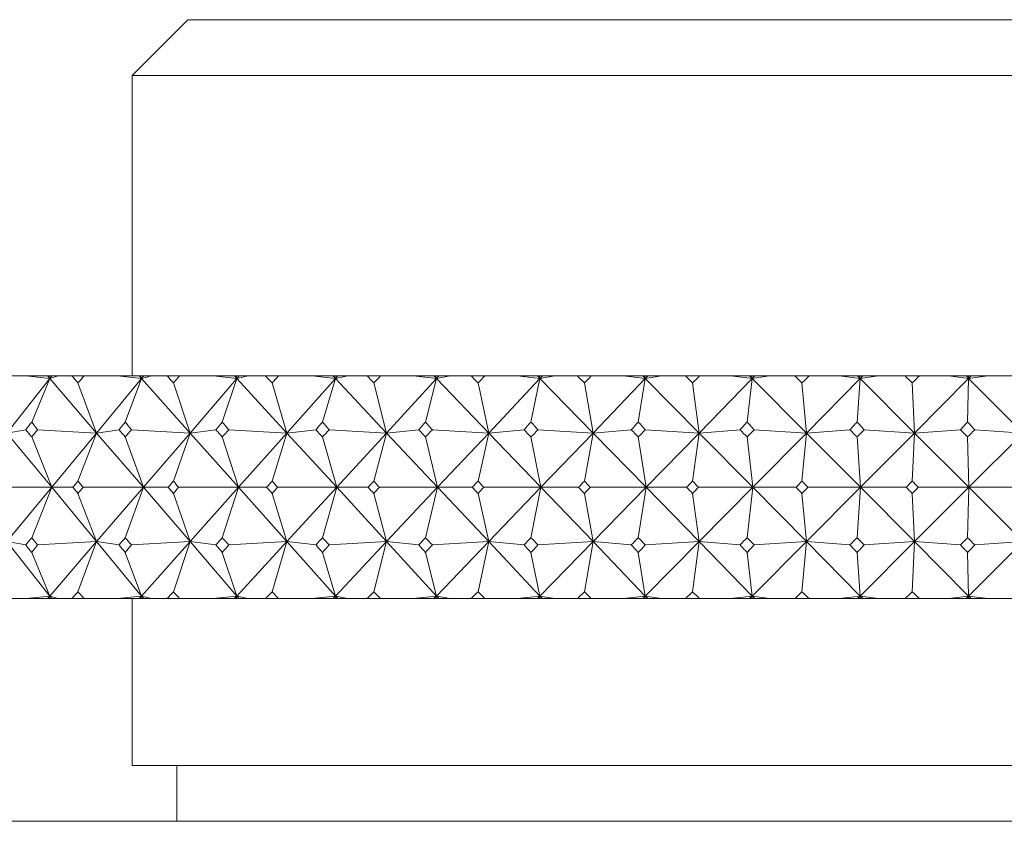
# Model space of a CAD drawing. Header units: inches. Extents: x 1.8 to 14.2, y 0.2 to 10.6.
# Tile 33 of 39: x 12.694 to 13.246, y 7.188 to 7.638. Entities that reach past the tile are written whole.
import ezdxf

# ---------------------------------------------------------------- set-up
doc = ezdxf.new("R2010")
doc.units = ezdxf.units.IN
doc.header["$MEASUREMENT"] = 0

msp = doc.modelspace()

# ---------------------------------------------------------------- linework, layer by layer
at = {"color": 7, "linetype": 'Continuous', "lineweight": 15}
for p, q in [((12.7882, 7.63821), (12.75695, 7.60696)), ((12.7882, 7.63821), (13.7257, 7.63821)), ((12.75695, 7.60696), (12.75695, 7.43821)), ((13.75695, 7.60696), (12.75695, 7.60696)), ((12.69711, 7.43821), (12.67828, 7.43821)), ((12.71065, 7.43674), (12.68652, 7.40619)), ((12.69711, 7.43821), (12.71065, 7.43674)), ((12.70938, 7.43821), (12.69711, 7.43821)), ((12.71065, 7.43674), (12.70049, 7.41235)), ((12.70938, 7.43821), (12.71065, 7.43674)), ((12.71009, 7.43821), (12.70938, 7.43821)), ((12.71065, 7.43674), (12.71009, 7.43821)), ((12.71181, 7.43821), (12.71009, 7.43821)), ((12.7154, 7.43821), (12.71065, 7.43674)), ((12.71181, 7.43821), (12.71065, 7.43674)), ((12.71065, 7.43674), (12.73694, 7.40619)), ((12.7154, 7.43821), (12.71181, 7.43821)), ((12.72311, 7.43821), (12.7154, 7.43821)), ((12.72311, 7.43821), (12.72986, 7.43821)), ((12.73694, 7.40619), (12.72648, 7.4344)), ((12.74871, 7.43821), (12.72986, 7.43821)), ((12.7622, 7.43674), (12.73694, 7.40619)), ((12.74871, 7.43821), (12.7622, 7.43674)), ((12.76089, 7.43821), (12.74871, 7.43821)), ((12.7622, 7.43674), (12.753, 7.41235)), ((12.76089, 7.43821), (12.7622, 7.43674)), ((12.76169, 7.43821), (12.76089, 7.43821)), ((12.7622, 7.43674), (12.76169, 7.43821)), ((12.76342, 7.43821), (12.76169, 7.43821)), ((12.76774, 7.43821), (12.7622, 7.43674)), ((12.76342, 7.43821), (12.7622, 7.43674)), ((12.7622, 7.43674), (12.78942, 7.40619)), ((12.76774, 7.43821), (12.76342, 7.43821)), ((12.77651, 7.43821), (12.76774, 7.43821)), ((12.77651, 7.43821), (12.78352, 7.43821)), ((12.78942, 7.40619), (12.78001, 7.4344)), ((12.80231, 7.43821), (12.78352, 7.43821)), ((12.81571, 7.43674), (12.78942, 7.40619)), ((12.80231, 7.43821), (12.81571, 7.43674)), ((12.81436, 7.43821), (12.80231, 7.43821)), ((12.81571, 7.43674), (12.8075, 7.41235)), ((12.81436, 7.43821), (12.81571, 7.43674)), ((12.81525, 7.43821), (12.81436, 7.43821)), ((12.81571, 7.43674), (12.81525, 7.43821)), ((12.81698, 7.43821), (12.81525, 7.43821)), ((12.82201, 7.43821), (12.81571, 7.43674)), ((12.81698, 7.43821), (12.81571, 7.43674)), ((12.81571, 7.43674), (12.84374, 7.40619)), ((12.82201, 7.43821), (12.81698, 7.43821)), ((12.83181, 7.43821), (12.82201, 7.43821)), ((12.83181, 7.43821), (12.83905, 7.43821)), ((12.84374, 7.40619), (12.83543, 7.4344)), ((12.8577, 7.43821), (12.83905, 7.43821)), ((12.87095, 7.43674), (12.84374, 7.40619)), ((12.8577, 7.43821), (12.87095, 7.43674)), ((12.86957, 7.43821), (12.8577, 7.43821)), ((12.87095, 7.43674), (12.86377, 7.41235)), ((12.86957, 7.43821), (12.87095, 7.43674)), ((12.87056, 7.43821), (12.86957, 7.43821)), ((12.87095, 7.43674), (12.87056, 7.43821)), ((12.87227, 7.43821), (12.87056, 7.43821)), ((12.878, 7.43821), (12.87095, 7.43674)), ((12.87227, 7.43821), (12.87095, 7.43674)), ((12.87095, 7.43674), (12.89969, 7.40619)), ((12.878, 7.43821), (12.87227, 7.43821)), ((12.88879, 7.43821), (12.878, 7.43821)), ((12.88879, 7.43821), (12.89623, 7.43821)), ((12.89969, 7.40619), (12.89251, 7.4344)), ((12.91467, 7.43821), (12.89623, 7.43821)), ((12.92772, 7.43674), (12.89969, 7.40619)), ((12.91467, 7.43821), (12.92772, 7.43674)), ((12.92631, 7.43821), (12.91467, 7.43821)), ((12.92772, 7.43674), (12.9216, 7.41235)), ((12.92631, 7.43821), (12.92772, 7.43674)), ((12.92739, 7.43821), (12.92631, 7.43821)), ((12.92772, 7.43674), (12.92739, 7.43821)), ((12.92908, 7.43821), (12.92739, 7.43821)), ((12.93548, 7.43821), (12.92772, 7.43674)), ((12.92908, 7.43821), (12.92772, 7.43674)), ((12.92772, 7.43674), (12.95705, 7.40619)), ((12.93548, 7.43821), (12.92908, 7.43821)), ((12.94722, 7.43821), (12.93548, 7.43821)), ((12.94722, 7.43821), (12.95483, 7.43821)), ((12.95705, 7.40619), (12.95102, 7.4344)), ((12.97299, 7.43821), (12.95483, 7.43821)), ((12.98579, 7.43674), (12.95705, 7.40619)), ((12.97299, 7.43821), (12.98579, 7.43674)), ((12.98436, 7.43821), (12.97299, 7.43821)), ((12.98579, 7.43674), (12.98075, 7.41235)), ((12.98436, 7.43821), (12.98579, 7.43674)), ((12.98551, 7.43821), (12.98436, 7.43821)), ((12.98579, 7.43674), (12.98551, 7.43821)), ((12.98718, 7.43821), (12.98551, 7.43821)), ((12.99423, 7.43821), (12.98579, 7.43674)), ((12.98718, 7.43821), (12.98579, 7.43674)), ((12.98579, 7.43674), (13.0156, 7.40619)), ((12.99423, 7.43821), (12.98718, 7.43821)), ((13.00687, 7.43821), (12.99423, 7.43821)), ((13.00687, 7.43821), (13.01462, 7.43821)), ((13.0156, 7.40619), (13.01075, 7.4344)), ((13.03244, 7.43821), (13.01462, 7.43821)), ((13.04493, 7.43674), (13.0156, 7.40619)), ((13.03244, 7.43821), (13.04493, 7.43674)), ((13.04348, 7.43821), (13.03244, 7.43821)), ((13.04493, 7.43674), (13.04099, 7.41235)), ((13.04348, 7.43821), (13.04493, 7.43674)), ((13.04471, 7.43821), (13.04348, 7.43821)), ((13.04493, 7.43674), (13.04471, 7.43821)), ((13.04635, 7.43821), (13.04471, 7.43821)), ((13.05402, 7.43821), (13.04493, 7.43674)), ((13.04635, 7.43821), (13.04493, 7.43674)), ((13.04493, 7.43674), (13.0751, 7.40619)), ((13.05402, 7.43821), (13.04635, 7.43821)), ((13.06751, 7.43821), (13.05402, 7.43821)), ((13.06751, 7.43821), (13.07537, 7.43821)), ((13.0751, 7.40619), (13.07144, 7.4344)), ((13.10491, 7.43674), (13.0751, 7.40619)), ((13.09276, 7.43821), (13.07537, 7.43821)), ((13.09276, 7.43821), (13.10491, 7.43674)), ((13.10344, 7.43821), (13.09276, 7.43821)), ((13.10491, 7.43674), (13.10208, 7.41235)), ((13.10344, 7.43821), (13.10491, 7.43674)), ((13.10475, 7.43821), (13.10344, 7.43821)), ((13.10491, 7.43674), (13.10475, 7.43821)), ((13.10634, 7.43821), (13.10475, 7.43821)), ((13.11461, 7.43821), (13.10491, 7.43674)), ((13.10634, 7.43821), (13.10491, 7.43674)), ((13.10491, 7.43674), (13.13532, 7.40619)), ((13.11461, 7.43821), (13.10634, 7.43821)), ((13.1289, 7.43821), (13.11461, 7.43821)), ((13.1289, 7.43821), (13.13684, 7.43821)), ((13.13532, 7.40619), (13.13287, 7.4344)), ((13.16548, 7.43674), (13.13532, 7.40619)), ((13.15374, 7.43821), (13.13684, 7.43821)), ((13.15374, 7.43821), (13.16548, 7.43674)), ((13.16401, 7.43821), (13.15374, 7.43821)), ((13.16548, 7.43674), (13.16378, 7.41235)), ((13.16401, 7.43821), (13.16548, 7.43674)), ((13.16539, 7.43821), (13.16401, 7.43821)), ((13.16548, 7.43674), (13.16539, 7.43821)), ((13.16694, 7.43821), (13.16539, 7.43821)), ((13.17576, 7.43821), (13.16548, 7.43674)), ((13.16694, 7.43821), (13.16548, 7.43674)), ((13.16548, 7.43674), (13.19601, 7.40619)), ((13.17576, 7.43821), (13.16694, 7.43821)), ((13.19079, 7.43821), (13.17576, 7.43821)), ((13.19079, 7.43821), (13.19878, 7.43821)), ((13.19601, 7.40619), (13.19479, 7.4344)), ((13.22642, 7.43674), (13.19601, 7.40619)), ((13.21512, 7.43821), (13.19878, 7.43821)), ((13.21512, 7.43821), (13.22642, 7.43674)), ((13.22495, 7.43821), (13.21512, 7.43821)), ((13.22495, 7.43821), (13.22642, 7.43674)), ((13.22639, 7.43821), (13.22495, 7.43821)), ((13.22642, 7.43674), (13.22585, 7.41235)), ((13.22642, 7.43674), (13.22639, 7.43821)), ((13.22789, 7.43821), (13.22639, 7.43821)), ((13.23723, 7.43821), (13.22642, 7.43674)), ((13.22789, 7.43821), (13.22642, 7.43674)), ((13.22642, 7.43674), (13.25695, 7.40619)), ((13.23723, 7.43821), (13.22789, 7.43821)), ((13.25295, 7.43821), (13.23723, 7.43821)), ((12.69717, 7.408), (12.68652, 7.40619)), ((12.68652, 7.40619), (12.71173, 7.37571)), ((12.70381, 7.408), (12.73694, 7.40619)), ((12.73694, 7.40619), (12.71173, 7.37571)), ((12.73694, 7.40619), (12.72648, 7.37921)), ((12.74955, 7.408), (12.73694, 7.40619)), ((12.73694, 7.40619), (12.76318, 7.37571)), ((12.75646, 7.408), (12.78942, 7.40619)), ((12.78942, 7.40619), (12.76318, 7.37571)), ((12.78942, 7.40619), (12.78001, 7.37921)), ((12.80392, 7.408), (12.78942, 7.40619)), ((12.78942, 7.40619), (12.81658, 7.37571)), ((12.81108, 7.408), (12.84374, 7.40619)), ((12.84374, 7.40619), (12.81658, 7.37571)), ((12.84374, 7.40619), (12.83543, 7.37921)), ((12.86009, 7.408), (12.84374, 7.40619)), ((12.84374, 7.40619), (12.87172, 7.37571)), ((12.86746, 7.408), (12.89969, 7.40619)), ((12.89969, 7.40619), (12.87172, 7.37571)), ((12.89969, 7.40619), (12.89251, 7.37921)), ((12.91782, 7.408), (12.89969, 7.40619)), ((12.89969, 7.40619), (12.92837, 7.37571)), ((12.92538, 7.408), (12.95705, 7.40619)), ((12.95705, 7.40619), (12.92837, 7.37571)), ((12.95705, 7.40619), (12.95102, 7.37921)), ((12.97689, 7.408), (12.95705, 7.40619)), ((12.95705, 7.40619), (12.98633, 7.37571)), ((12.98461, 7.408), (13.0156, 7.40619)), ((13.0156, 7.40619), (12.98633, 7.37571)), ((13.0156, 7.40619), (13.01075, 7.37921)), ((13.03707, 7.408), (13.0156, 7.40619)), ((13.0156, 7.40619), (13.04535, 7.37571)), ((13.04491, 7.408), (13.0751, 7.40619)), ((13.0751, 7.40619), (13.04535, 7.37571)), ((13.0751, 7.40619), (13.07144, 7.37921)), ((13.09811, 7.408), (13.0751, 7.40619)), ((13.0751, 7.40619), (13.10521, 7.37571)), ((13.13532, 7.40619), (13.10521, 7.37571)), ((13.10605, 7.408), (13.13532, 7.40619)), ((13.13532, 7.40619), (13.13287, 7.37921)), ((13.15978, 7.408), (13.13532, 7.40619)), ((13.13532, 7.40619), (13.16566, 7.37571)), ((13.19601, 7.40619), (13.16566, 7.37571)), ((13.16778, 7.408), (13.19601, 7.40619)), ((13.19601, 7.40619), (13.19479, 7.37921)), ((13.22184, 7.408), (13.19601, 7.40619)), ((13.19601, 7.40619), (13.22648, 7.37571)), ((13.25695, 7.40619), (13.22648, 7.37571)), ((13.22987, 7.408), (13.25695, 7.40619)), ((12.71173, 7.37571), (12.70049, 7.404)), ((12.76318, 7.37571), (12.753, 7.404)), ((12.81658, 7.37571), (12.8075, 7.404)), ((12.87172, 7.37571), (12.86377, 7.404)), ((12.92837, 7.37571), (12.9216, 7.404)), ((12.98633, 7.37571), (12.98075, 7.404)), ((13.04535, 7.37571), (13.04099, 7.404)), ((13.10521, 7.37571), (13.10208, 7.404)), ((13.16566, 7.37571), (13.16378, 7.404)), ((13.22648, 7.37571), (13.22585, 7.404)), ((12.71173, 7.37571), (12.67777, 7.37571)), ((12.68652, 7.34523), (12.71173, 7.37571)), ((12.71173, 7.37571), (12.70049, 7.34743)), ((12.73694, 7.34523), (12.71173, 7.37571)), ((12.71173, 7.37571), (12.72364, 7.37571)), ((12.76318, 7.37571), (12.72932, 7.37571)), ((12.73694, 7.34523), (12.76318, 7.37571)), ((12.76318, 7.37571), (12.753, 7.34743)), ((12.78942, 7.34523), (12.76318, 7.37571)), ((12.76318, 7.37571), (12.77707, 7.37571)), ((12.81658, 7.37571), (12.78296, 7.37571)), ((12.78942, 7.34523), (12.81658, 7.37571)), ((12.81658, 7.37571), (12.8075, 7.34743)), ((12.84374, 7.34523), (12.81658, 7.37571)), ((12.81658, 7.37571), (12.83239, 7.37571)), ((12.87172, 7.37571), (12.83847, 7.37571)), ((12.84374, 7.34523), (12.87172, 7.37571)), ((12.87172, 7.37571), (12.86377, 7.34743)), ((12.89969, 7.34523), (12.87172, 7.37571)), ((12.87172, 7.37571), (12.88938, 7.37571)), ((12.92837, 7.37571), (12.89563, 7.37571)), ((12.89969, 7.34523), (12.92837, 7.37571)), ((12.92837, 7.37571), (12.9216, 7.34743)), ((12.95705, 7.34523), (12.92837, 7.37571)), ((12.92837, 7.37571), (12.94783, 7.37571)), ((12.98633, 7.37571), (12.95422, 7.37571)), ((12.95705, 7.34523), (12.98633, 7.37571)), ((12.98633, 7.37571), (12.98075, 7.34743)), ((13.0156, 7.34523), (12.98633, 7.37571)), ((12.98633, 7.37571), (13.00749, 7.37571)), ((13.04535, 7.37571), (13.01401, 7.37571)), ((13.0156, 7.34523), (13.04535, 7.37571)), ((13.04535, 7.37571), (13.04099, 7.34743)), ((13.0751, 7.34523), (13.04535, 7.37571)), ((13.04535, 7.37571), (13.06814, 7.37571)), ((13.10521, 7.37571), (13.07475, 7.37571)), ((13.0751, 7.34523), (13.10521, 7.37571)), ((13.10521, 7.37571), (13.10208, 7.34743)), ((13.13532, 7.34523), (13.10521, 7.37571)), ((13.10521, 7.37571), (13.12953, 7.37571)), ((13.13532, 7.34523), (13.16566, 7.37571)), ((13.16566, 7.37571), (13.13621, 7.37571)), ((13.16566, 7.37571), (13.16378, 7.34743)), ((13.19601, 7.34523), (13.16566, 7.37571)), ((13.16566, 7.37571), (13.19143, 7.37571)), ((13.19601, 7.34523), (13.22648, 7.37571)), ((13.22648, 7.37571), (13.19814, 7.37571)), ((13.22648, 7.37571), (13.22585, 7.34743)), ((13.25695, 7.34523), (13.22648, 7.37571)), ((13.22648, 7.37571), (13.25359, 7.37571)), ((12.72648, 7.37221), (12.73694, 7.34523)), ((12.78001, 7.37221), (12.78942, 7.34523)), ((12.83543, 7.37221), (12.84374, 7.34523)), ((12.89251, 7.37221), (12.89969, 7.34523)), ((12.95102, 7.37221), (12.95705, 7.34523)), ((13.01075, 7.37221), (13.0156, 7.34523)), ((13.07144, 7.37221), (13.0751, 7.34523)), ((13.13287, 7.37221), (13.13532, 7.34523)), ((13.19479, 7.37221), (13.19601, 7.34523)), ((12.71065, 7.31468), (12.68652, 7.34523)), ((12.68652, 7.34523), (12.69717, 7.34342)), ((12.73694, 7.34523), (12.70381, 7.34342)), ((12.71065, 7.31468), (12.73694, 7.34523)), ((12.72648, 7.31702), (12.73694, 7.34523)), ((12.7622, 7.31468), (12.73694, 7.34523)), ((12.73694, 7.34523), (12.74955, 7.34342)), ((12.78942, 7.34523), (12.75646, 7.34342)), ((12.7622, 7.31468), (12.78942, 7.34523)), ((12.78001, 7.31702), (12.78942, 7.34523)), ((12.81571, 7.31468), (12.78942, 7.34523)), ((12.78942, 7.34523), (12.80392, 7.34342)), ((12.84374, 7.34523), (12.81108, 7.34342)), ((12.81571, 7.31468), (12.84374, 7.34523)), ((12.83543, 7.31702), (12.84374, 7.34523)), ((12.87095, 7.31468), (12.84374, 7.34523)), ((12.84374, 7.34523), (12.86009, 7.34342)), ((12.89969, 7.34523), (12.86746, 7.34342)), ((12.87095, 7.31468), (12.89969, 7.34523)), ((12.89251, 7.31702), (12.89969, 7.34523)), ((12.92772, 7.31468), (12.89969, 7.34523)), ((12.89969, 7.34523), (12.91782, 7.34342)), ((12.95705, 7.34523), (12.92538, 7.34342)), ((12.92772, 7.31468), (12.95705, 7.34523)), ((12.95102, 7.31702), (12.95705, 7.34523)), ((12.98579, 7.31468), (12.95705, 7.34523)), ((12.95705, 7.34523), (12.97689, 7.34342)), ((13.0156, 7.34523), (12.98461, 7.34342)), ((12.98579, 7.31468), (13.0156, 7.34523)), ((13.01075, 7.31702), (13.0156, 7.34523)), ((13.04493, 7.31468), (13.0156, 7.34523)), ((13.0156, 7.34523), (13.03707, 7.34342)), ((13.0751, 7.34523), (13.04491, 7.34342)), ((13.04493, 7.31468), (13.0751, 7.34523)), ((13.07144, 7.31702), (13.0751, 7.34523)), ((13.10491, 7.31468), (13.0751, 7.34523)), ((13.0751, 7.34523), (13.09811, 7.34342)), ((13.10491, 7.31468), (13.13532, 7.34523)), ((13.13532, 7.34523), (13.10605, 7.34342)), ((13.13287, 7.31702), (13.13532, 7.34523)), ((13.16548, 7.31468), (13.13532, 7.34523)), ((13.13532, 7.34523), (13.15978, 7.34342)), ((13.16548, 7.31468), (13.19601, 7.34523)), ((13.19601, 7.34523), (13.16778, 7.34342)), ((13.19479, 7.31702), (13.19601, 7.34523)), ((13.22642, 7.31468), (13.19601, 7.34523)), ((13.19601, 7.34523), (13.22184, 7.34342)), ((13.22642, 7.31468), (13.25695, 7.34523)), ((13.25695, 7.34523), (13.22987, 7.34342)), ((12.70049, 7.33907), (12.71065, 7.31468)), ((12.753, 7.33907), (12.7622, 7.31468)), ((12.8075, 7.33907), (12.81571, 7.31468)), ((12.86377, 7.33907), (12.87095, 7.31468)), ((12.9216, 7.33907), (12.92772, 7.31468)), ((12.98075, 7.33907), (12.98579, 7.31468)), ((13.04099, 7.33907), (13.04493, 7.31468)), ((13.10208, 7.33907), (13.10491, 7.31468)), ((13.16378, 7.33907), (13.16548, 7.31468)), ((13.22585, 7.33907), (13.22642, 7.31468)), ((12.69711, 7.31321), (12.67828, 7.31321)), ((12.71065, 7.31468), (12.69711, 7.31321)), ((12.70938, 7.31321), (12.69711, 7.31321)), ((12.70938, 7.31321), (12.71065, 7.31468)), ((12.71009, 7.31321), (12.70938, 7.31321)), ((12.71009, 7.31321), (12.71065, 7.31468)), ((12.71181, 7.31321), (12.71009, 7.31321)), ((12.71065, 7.31468), (12.7154, 7.31321)), ((12.71181, 7.31321), (12.71065, 7.31468)), ((12.7154, 7.31321), (12.71181, 7.31321)), ((12.72311, 7.31321), (12.7154, 7.31321)), ((12.72311, 7.31321), (12.72986, 7.31321)), ((12.74871, 7.31321), (12.72986, 7.31321)), ((12.7622, 7.31468), (12.74871, 7.31321)), ((12.76089, 7.31321), (12.74871, 7.31321)), ((12.75695, 7.31321), (12.75695, 7.21946)), ((12.76089, 7.31321), (12.7622, 7.31468)), ((12.76169, 7.31321), (12.76089, 7.31321)), ((12.76169, 7.31321), (12.7622, 7.31468)), ((12.76342, 7.31321), (12.76169, 7.31321)), ((12.7622, 7.31468), (12.76774, 7.31321)), ((12.76342, 7.31321), (12.7622, 7.31468)), ((12.76774, 7.31321), (12.76342, 7.31321)), ((12.77651, 7.31321), (12.76774, 7.31321)), ((12.77651, 7.31321), (12.78352, 7.31321)), ((12.80231, 7.31321), (12.78352, 7.31321)), ((12.81571, 7.31468), (12.80231, 7.31321)), ((12.81436, 7.31321), (12.80231, 7.31321)), ((12.81436, 7.31321), (12.81571, 7.31468)), ((12.81525, 7.31321), (12.81436, 7.31321)), ((12.81525, 7.31321), (12.81571, 7.31468)), ((12.81698, 7.31321), (12.81525, 7.31321)), ((12.81571, 7.31468), (12.82201, 7.31321)), ((12.81698, 7.31321), (12.81571, 7.31468)), ((12.82201, 7.31321), (12.81698, 7.31321)), ((12.83181, 7.31321), (12.82201, 7.31321)), ((12.83181, 7.31321), (12.83905, 7.31321)), ((12.8577, 7.31321), (12.83905, 7.31321)), ((12.87095, 7.31468), (12.8577, 7.31321)), ((12.86957, 7.31321), (12.8577, 7.31321)), ((12.86957, 7.31321), (12.87095, 7.31468)), ((12.87056, 7.31321), (12.86957, 7.31321)), ((12.87056, 7.31321), (12.87095, 7.31468)), ((12.87227, 7.31321), (12.87056, 7.31321)), ((12.87095, 7.31468), (12.878, 7.31321)), ((12.87227, 7.31321), (12.87095, 7.31468)), ((12.878, 7.31321), (12.87227, 7.31321)), ((12.88879, 7.31321), (12.878, 7.31321)), ((12.88879, 7.31321), (12.89623, 7.31321)), ((12.91467, 7.31321), (12.89623, 7.31321)), ((12.92772, 7.31468), (12.91467, 7.31321)), ((12.92631, 7.31321), (12.91467, 7.31321)), ((12.92631, 7.31321), (12.92772, 7.31468)), ((12.92739, 7.31321), (12.92631, 7.31321)), ((12.92739, 7.31321), (12.92772, 7.31468)), ((12.92908, 7.31321), (12.92739, 7.31321)), ((12.92772, 7.31468), (12.93548, 7.31321)), ((12.92908, 7.31321), (12.92772, 7.31468)), ((12.93548, 7.31321), (12.92908, 7.31321)), ((12.94722, 7.31321), (12.93548, 7.31321)), ((12.94722, 7.31321), (12.95483, 7.31321)), ((12.97299, 7.31321), (12.95483, 7.31321)), ((12.98579, 7.31468), (12.97299, 7.31321)), ((12.98436, 7.31321), (12.97299, 7.31321)), ((12.98436, 7.31321), (12.98579, 7.31468)), ((12.98551, 7.31321), (12.98436, 7.31321)), ((12.98551, 7.31321), (12.98579, 7.31468)), ((12.98718, 7.31321), (12.98551, 7.31321)), ((12.98579, 7.31468), (12.99423, 7.31321)), ((12.98718, 7.31321), (12.98579, 7.31468)), ((12.99423, 7.31321), (12.98718, 7.31321)), ((13.00687, 7.31321), (12.99423, 7.31321)), ((13.00687, 7.31321), (13.01462, 7.31321)), ((13.03244, 7.31321), (13.01462, 7.31321)), ((13.04493, 7.31468), (13.03244, 7.31321)), ((13.04348, 7.31321), (13.03244, 7.31321)), ((13.04348, 7.31321), (13.04493, 7.31468)), ((13.04471, 7.31321), (13.04348, 7.31321)), ((13.04471, 7.31321), (13.04493, 7.31468)), ((13.04635, 7.31321), (13.04471, 7.31321)), ((13.04493, 7.31468), (13.05402, 7.31321)), ((13.04635, 7.31321), (13.04493, 7.31468)), ((13.05402, 7.31321), (13.04635, 7.31321)), ((13.06751, 7.31321), (13.05402, 7.31321)), ((13.06751, 7.31321), (13.07537, 7.31321)), ((13.09276, 7.31321), (13.07537, 7.31321)), ((13.10491, 7.31468), (13.09276, 7.31321)), ((13.10344, 7.31321), (13.09276, 7.31321)), ((13.10344, 7.31321), (13.10491, 7.31468)), ((13.10475, 7.31321), (13.10344, 7.31321)), ((13.10475, 7.31321), (13.10491, 7.31468)), ((13.10634, 7.31321), (13.10475, 7.31321)), ((13.10491, 7.31468), (13.11461, 7.31321)), ((13.10634, 7.31321), (13.10491, 7.31468)), ((13.11461, 7.31321), (13.10634, 7.31321)), ((13.1289, 7.31321), (13.11461, 7.31321)), ((13.1289, 7.31321), (13.13684, 7.31321)), ((13.15374, 7.31321), (13.13684, 7.31321)), ((13.16548, 7.31468), (13.15374, 7.31321)), ((13.16401, 7.31321), (13.15374, 7.31321)), ((13.16401, 7.31321), (13.16548, 7.31468)), ((13.16539, 7.31321), (13.16401, 7.31321)), ((13.16539, 7.31321), (13.16548, 7.31468)), ((13.16694, 7.31321), (13.16539, 7.31321)), ((13.16548, 7.31468), (13.17576, 7.31321)), ((13.16694, 7.31321), (13.16548, 7.31468)), ((13.17576, 7.31321), (13.16694, 7.31321)), ((13.19079, 7.31321), (13.17576, 7.31321)), ((13.19079, 7.31321), (13.19878, 7.31321)), ((13.21512, 7.31321), (13.19878, 7.31321)), ((13.22642, 7.31468), (13.21512, 7.31321)), ((13.22495, 7.31321), (13.21512, 7.31321)), ((13.22495, 7.31321), (13.22642, 7.31468)), ((13.22639, 7.31321), (13.22495, 7.31321)), ((13.22639, 7.31321), (13.22642, 7.31468)), ((13.22789, 7.31321), (13.22639, 7.31321)), ((13.22642, 7.31468), (13.23723, 7.31321)), ((13.22789, 7.31321), (13.22642, 7.31468)), ((13.23723, 7.31321), (13.22789, 7.31321)), ((13.25295, 7.31321), (13.23723, 7.31321)), ((12.75695, 7.21946), (12.9034, 7.21946)), ((12.78195, 7.21946), (12.78195, 7.18821)), ((12.9034, 7.21946), (13.75695, 7.21946)), ((12.4132, 7.18821), (14.1007, 7.18821))]:
    msp.add_line(p, q, dxfattribs=at)
for centre, major_axis, ratio, start_param, end_param in [((13.25695, 6.00392), (-0.93949, 1.70609), 0.182987, 5.598696, 5.602738), ((13.25695, 6.00392), (0.02758, 1.71466), 0.577151, 0.589304, 0.593346), ((13.25695, 6.00392), (-0.9228, 1.7037), 0.210446, 5.585625, 5.589667), ((13.25695, 6.00392), (0.12007, 1.71335), 0.573551, 0.620194, 0.624236), ((13.25695, 6.00392), (-0.90347, 1.7012), 0.237937, 5.573425, 5.577467), ((13.25695, 6.00392), (0.20974, 1.71062), 0.565599, 0.64926, 0.653302), ((13.25695, 6.00392), (-0.88136, 1.6987), 0.265438, 5.562262, 5.566303), ((13.25695, 6.00392), (0.29485, 1.70694), 0.553664, 0.675371, 0.679413), ((13.25695, 6.00392), (-0.85629, 1.69629), 0.292913, 5.552323, 5.556365), ((13.25695, 6.00392), (0.37423, 1.70286), 0.538239, 0.69776, 0.701802), ((13.25695, 6.00392), (-0.82804, 1.69409), 0.320308, 5.543822, 5.547864), ((13.25695, 6.00392), (0.44726, 1.69889), 0.519874, 0.716042, 0.720083), ((13.25695, 6.00392), (-0.79636, 1.69225), 0.347548, 5.537002, 5.541044), ((13.25695, 6.00392), (0.51382, 1.69544), 0.499115, 0.730145, 0.734187), ((13.25695, 6.00392), (-0.76095, 1.69088), 0.374531, 5.53214, 5.536181), ((13.25695, 6.00392), (0.5741, 1.69277), 0.476461, 0.740228, 0.74427), ((13.25695, 6.00392), (-0.72145, 1.69013), 0.401121, 5.529544, 5.533586), ((13.25695, 6.00392), (0.62849, 1.691), 0.452348, 0.746587, 0.750629), ((13.25695, 8.7475), (0.96541, 1.71026), 0.128209, 3.888094, 3.89215), ((13.25695, 8.7475), (-0.12007, 1.71335), 0.573551, 2.423109, 2.427165), ((13.25695, 8.7475), (0.95366, 1.7083), 0.155573, 3.90248, 3.906535), ((13.25695, 8.7475), (-0.20974, 1.71062), 0.565599, 2.394043, 2.398099), ((13.25695, 8.7475), (0.93949, 1.70609), 0.182987, 3.916274, 3.92033), ((13.25695, 8.7475), (-0.29485, 1.70694), 0.553664, 2.367932, 2.371988), ((13.25695, 8.7475), (0.9228, 1.7037), 0.210446, 3.929345, 3.933401), ((13.25695, 8.7475), (-0.37423, 1.70286), 0.538239, 2.345543, 2.349599), ((13.25695, 8.7475), (0.90347, 1.7012), 0.237937, 3.941545, 3.945601), ((13.25695, 8.7475), (-0.44726, 1.69889), 0.519874, 2.327262, 2.331317), ((13.25695, 8.7475), (0.88136, 1.6987), 0.265438, 3.952708, 3.956764), ((13.25695, 8.7475), (-0.51382, 1.69544), 0.499115, 2.313158, 2.317214), ((13.25695, 8.7475), (0.85629, 1.69629), 0.292913, 3.962647, 3.966703), ((13.25695, 8.7475), (-0.5741, 1.69277), 0.476461, 2.303075, 2.307131), ((13.25695, 8.7475), (0.82804, 1.69409), 0.320308, 3.971148, 3.975204), ((13.25695, 8.7475), (-0.62849, 1.691), 0.452348, 2.296716, 2.300772), ((13.25695, 8.7475), (0.79636, 1.69225), 0.347548, 3.977968, 3.982023), ((13.25695, 8.7475), (-0.67744, 1.69014), 0.427137, 2.293719, 2.297775), ((13.25695, 8.7475), (0.76095, 1.69088), 0.374531, 3.98283, 3.986886), ((13.25695, 8.7475), (-0.72145, 1.69013), 0.401121, 2.293704, 2.29776), ((13.25695, 6.00392), (-0.95366, 1.7083), 0.155573, 5.581074, 5.58513), ((13.25695, 6.00392), (0.02758, 1.71466), 0.577151, 0.620706, 0.624762), ((13.25695, 6.00392), (-0.93949, 1.70609), 0.182987, 5.56728, 5.571336), ((13.25695, 6.00392), (0.12007, 1.71335), 0.573551, 0.651596, 0.655652), ((13.25695, 6.00392), (-0.9228, 1.7037), 0.210446, 5.554209, 5.558265), ((13.25695, 6.00392), (0.20974, 1.71062), 0.565599, 0.680662, 0.684718), ((13.25695, 6.00392), (-0.90347, 1.7012), 0.237937, 5.542009, 5.546065), ((13.25695, 6.00392), (0.29485, 1.70694), 0.553664, 0.706773, 0.710829), ((13.25695, 6.00392), (-0.88136, 1.6987), 0.265438, 5.530846, 5.534902), ((13.25695, 6.00392), (0.37423, 1.70286), 0.538239, 0.729162, 0.733218), ((13.25695, 6.00392), (-0.85629, 1.69629), 0.292913, 5.520907, 5.524963), ((13.25695, 6.00392), (0.44726, 1.69889), 0.519874, 0.747443, 0.751499), ((13.25695, 6.00392), (-0.82804, 1.69409), 0.320308, 5.512406, 5.516462), ((13.25695, 6.00392), (0.51382, 1.69544), 0.499115, 0.761547, 0.765603), ((13.25695, 6.00392), (-0.79636, 1.69225), 0.347548, 5.505586, 5.509642), ((13.25695, 6.00392), (0.5741, 1.69277), 0.476461, 0.77163, 0.775686), ((13.25695, 6.00392), (-0.76095, 1.69088), 0.374531, 5.500724, 5.50478), ((13.25695, 6.00392), (0.62849, 1.691), 0.452348, 0.777989, 0.782045), ((13.25695, 6.00392), (-0.72145, 1.69013), 0.401121, 5.498128, 5.502184), ((13.25695, 6.00392), (0.67744, 1.69014), 0.427137, 0.780986, 0.785041), ((13.25695, 8.7475), (0.95366, 1.7083), 0.155573, 3.871722, 3.87512), ((13.25695, 8.7475), (-0.12007, 1.71335), 0.573551, 2.454525, 2.457922), ((13.25695, 8.7475), (0.93949, 1.70609), 0.182987, 3.885517, 3.888914), ((13.25695, 8.7475), (-0.20974, 1.71062), 0.565599, 2.425459, 2.428856), ((13.25695, 8.7475), (0.9228, 1.7037), 0.210446, 3.898587, 3.901985), ((13.25695, 8.7475), (-0.29485, 1.70694), 0.553664, 2.399348, 2.402745), ((13.25695, 8.7475), (0.90347, 1.7012), 0.237937, 3.910787, 3.914185), ((13.25695, 8.7475), (-0.37423, 1.70286), 0.538239, 2.376959, 2.380356), ((13.25695, 8.7475), (0.88136, 1.6987), 0.265438, 3.921951, 3.925348), ((13.25695, 8.7475), (-0.44726, 1.69889), 0.519874, 2.358678, 2.362075), ((13.25695, 8.7475), (0.85629, 1.69629), 0.292913, 3.93189, 3.935287), ((13.25695, 8.7475), (-0.51382, 1.69544), 0.499115, 2.344574, 2.347971), ((13.25695, 8.7475), (0.82804, 1.69409), 0.320308, 3.94039, 3.943788), ((13.25695, 8.7475), (-0.5741, 1.69277), 0.476461, 2.334491, 2.337888), ((13.25695, 8.7475), (0.79636, 1.69225), 0.347548, 3.94721, 3.950607), ((13.25695, 8.7475), (-0.62849, 1.691), 0.452348, 2.328132, 2.331529), ((13.25695, 8.7475), (0.76095, 1.69088), 0.374531, 3.952073, 3.95547), ((13.25695, 8.7475), (-0.67744, 1.69014), 0.427137, 2.325135, 2.328533), ((13.25695, 6.00392), (-0.95366, 1.7083), 0.155573, 5.549658, 5.553056), ((13.25695, 6.00392), (0.12007, 1.71335), 0.573551, 0.68367, 0.687068), ((13.25695, 6.00392), (-0.93949, 1.70609), 0.182987, 5.535864, 5.539261), ((13.25695, 6.00392), (0.20974, 1.71062), 0.565599, 0.712737, 0.716134), ((13.25695, 6.00392), (-0.9228, 1.7037), 0.210446, 5.522793, 5.526191), ((13.25695, 6.00392), (0.29485, 1.70694), 0.553664, 0.738847, 0.742245), ((13.25695, 6.00392), (-0.90347, 1.7012), 0.237937, 5.510593, 5.513991), ((13.25695, 6.00392), (0.37423, 1.70286), 0.538239, 0.761237, 0.764634), ((13.25695, 6.00392), (-0.88136, 1.6987), 0.265438, 5.49943, 5.502827), ((13.25695, 6.00392), (0.44726, 1.69889), 0.519874, 0.779518, 0.782915), ((13.25695, 6.00392), (-0.85629, 1.69629), 0.292913, 5.489491, 5.492888), ((13.25695, 6.00392), (0.51382, 1.69544), 0.499115, 0.793621, 0.797019), ((13.25695, 6.00392), (-0.82804, 1.69409), 0.320308, 5.48099, 5.484387), ((13.25695, 6.00392), (0.5741, 1.69277), 0.476461, 0.803705, 0.807102), ((13.25695, 6.00392), (-0.79636, 1.69225), 0.347548, 5.47417, 5.477568), ((13.25695, 6.00392), (0.62849, 1.691), 0.452348, 0.810063, 0.813461), ((13.25695, 6.00392), (-0.76095, 1.69088), 0.374531, 5.469308, 5.472705), ((13.25695, 6.00392), (0.67744, 1.69014), 0.427137, 0.81306, 0.816457), ((13.25695, 8.7475), (0.95366, 1.7083), 0.155573, 3.839648, 3.843704), ((13.25695, 8.7475), (-0.02758, 1.71466), 0.577151, 2.516831, 2.520887), ((13.25695, 8.7475), (0.93949, 1.70609), 0.182987, 3.853442, 3.857498), ((13.25695, 8.7475), (-0.12007, 1.71335), 0.573551, 2.485941, 2.489997), ((13.25695, 8.7475), (0.9228, 1.7037), 0.210446, 3.866513, 3.870569), ((13.25695, 8.7475), (-0.20974, 1.71062), 0.565599, 2.456874, 2.46093), ((13.25695, 8.7475), (0.90347, 1.7012), 0.237937, 3.878713, 3.882769), ((13.25695, 8.7475), (-0.29485, 1.70694), 0.553664, 2.430764, 2.43482), ((13.25695, 8.7475), (0.88136, 1.6987), 0.265438, 3.889876, 3.893932), ((13.25695, 8.7475), (-0.37423, 1.70286), 0.538239, 2.408374, 2.41243), ((13.25695, 8.7475), (0.85629, 1.69629), 0.292913, 3.899815, 3.903871), ((13.25695, 8.7475), (-0.44726, 1.69889), 0.519874, 2.390093, 2.394149), ((13.25695, 8.7475), (0.82804, 1.69409), 0.320308, 3.908316, 3.912372), ((13.25695, 8.7475), (-0.51382, 1.69544), 0.499115, 2.37599, 2.380046), ((13.25695, 8.7475), (0.79636, 1.69225), 0.347548, 3.915136, 3.919192), ((13.25695, 8.7475), (-0.5741, 1.69277), 0.476461, 2.365907, 2.369962), ((13.25695, 8.7475), (0.76095, 1.69088), 0.374531, 3.919998, 3.924054), ((13.25695, 8.7475), (-0.62849, 1.691), 0.452348, 2.359548, 2.363604), ((13.25695, 8.7475), (0.72145, 1.69013), 0.401121, 3.922594, 3.92665), ((13.25695, 8.7475), (-0.67744, 1.69014), 0.427137, 2.356551, 2.360607), ((13.25695, 6.00392), (-0.96541, 1.71026), 0.128209, 5.532628, 5.536684), ((13.25695, 6.00392), (0.12007, 1.71335), 0.573551, 0.714428, 0.718484), ((13.25695, 6.00392), (-0.95366, 1.7083), 0.155573, 5.518242, 5.522298), ((13.25695, 6.00392), (0.20974, 1.71062), 0.565599, 0.743494, 0.74755), ((13.25695, 6.00392), (-0.93949, 1.70609), 0.182987, 5.504448, 5.508504), ((13.25695, 6.00392), (0.29485, 1.70694), 0.553664, 0.769605, 0.773661), ((13.25695, 6.00392), (-0.9228, 1.7037), 0.210446, 5.491377, 5.495433), ((13.25695, 6.00392), (0.37423, 1.70286), 0.538239, 0.791994, 0.79605), ((13.25695, 6.00392), (-0.90347, 1.7012), 0.237937, 5.479177, 5.483233), ((13.25695, 6.00392), (0.44726, 1.69889), 0.519874, 0.810275, 0.814331), ((13.25695, 6.00392), (-0.88136, 1.6987), 0.265438, 5.468014, 5.47207), ((13.25695, 6.00392), (0.51382, 1.69544), 0.499115, 0.824379, 0.828435), ((13.25695, 6.00392), (-0.85629, 1.69629), 0.292913, 5.458075, 5.462131), ((13.25695, 6.00392), (0.5741, 1.69277), 0.476461, 0.834462, 0.838518), ((13.25695, 6.00392), (-0.82804, 1.69409), 0.320308, 5.449574, 5.45363), ((13.25695, 6.00392), (0.62849, 1.691), 0.452348, 0.840821, 0.844877), ((13.25695, 6.00392), (-0.79636, 1.69225), 0.347548, 5.442755, 5.44681), ((13.25695, 6.00392), (0.67744, 1.69014), 0.427137, 0.843817, 0.847873), ((13.25695, 6.00392), (-0.76095, 1.69088), 0.374531, 5.437892, 5.441948), ((13.25695, 6.00392), (0.72145, 1.69013), 0.401121, 0.843833, 0.847889), ((13.25695, 8.7475), (0.93949, 1.70609), 0.182987, 3.82204, 3.826082), ((13.25695, 8.7475), (-0.02758, 1.71466), 0.577151, 2.548247, 2.552288), ((13.25695, 8.7475), (0.9228, 1.7037), 0.210446, 3.835111, 3.839153), ((13.25695, 8.7475), (-0.12007, 1.71335), 0.573551, 2.517357, 2.521399), ((13.25695, 8.7475), (0.90347, 1.7012), 0.237937, 3.847311, 3.851353), ((13.25695, 8.7475), (-0.20974, 1.71062), 0.565599, 2.48829, 2.492332), ((13.25695, 8.7475), (0.88136, 1.6987), 0.265438, 3.858475, 3.862516), ((13.25695, 8.7475), (-0.29485, 1.70694), 0.553664, 2.46218, 2.466222), ((13.25695, 8.7475), (0.85629, 1.69629), 0.292913, 3.868413, 3.872455), ((13.25695, 8.7475), (-0.37423, 1.70286), 0.538239, 2.43979, 2.443832), ((13.25695, 8.7475), (0.82804, 1.69409), 0.320308, 3.876914, 3.880956), ((13.25695, 8.7475), (-0.44726, 1.69889), 0.519874, 2.421509, 2.425551), ((13.25695, 8.7475), (0.79636, 1.69225), 0.347548, 3.883734, 3.887776), ((13.25695, 8.7475), (-0.51382, 1.69544), 0.499115, 2.407406, 2.411448), ((13.25695, 8.7475), (0.76095, 1.69088), 0.374531, 3.888597, 3.892638), ((13.25695, 8.7475), (-0.5741, 1.69277), 0.476461, 2.397322, 2.401364), ((13.25695, 8.7475), (0.72145, 1.69013), 0.401121, 3.891192, 3.895234), ((13.25695, 8.7475), (-0.62849, 1.691), 0.452348, 2.390964, 2.395005)]:
    msp.add_ellipse(centre, major_axis=major_axis, ratio=ratio, start_param=start_param, end_param=end_param, dxfattribs=at)

doc.saveas('drawing.dxf')
